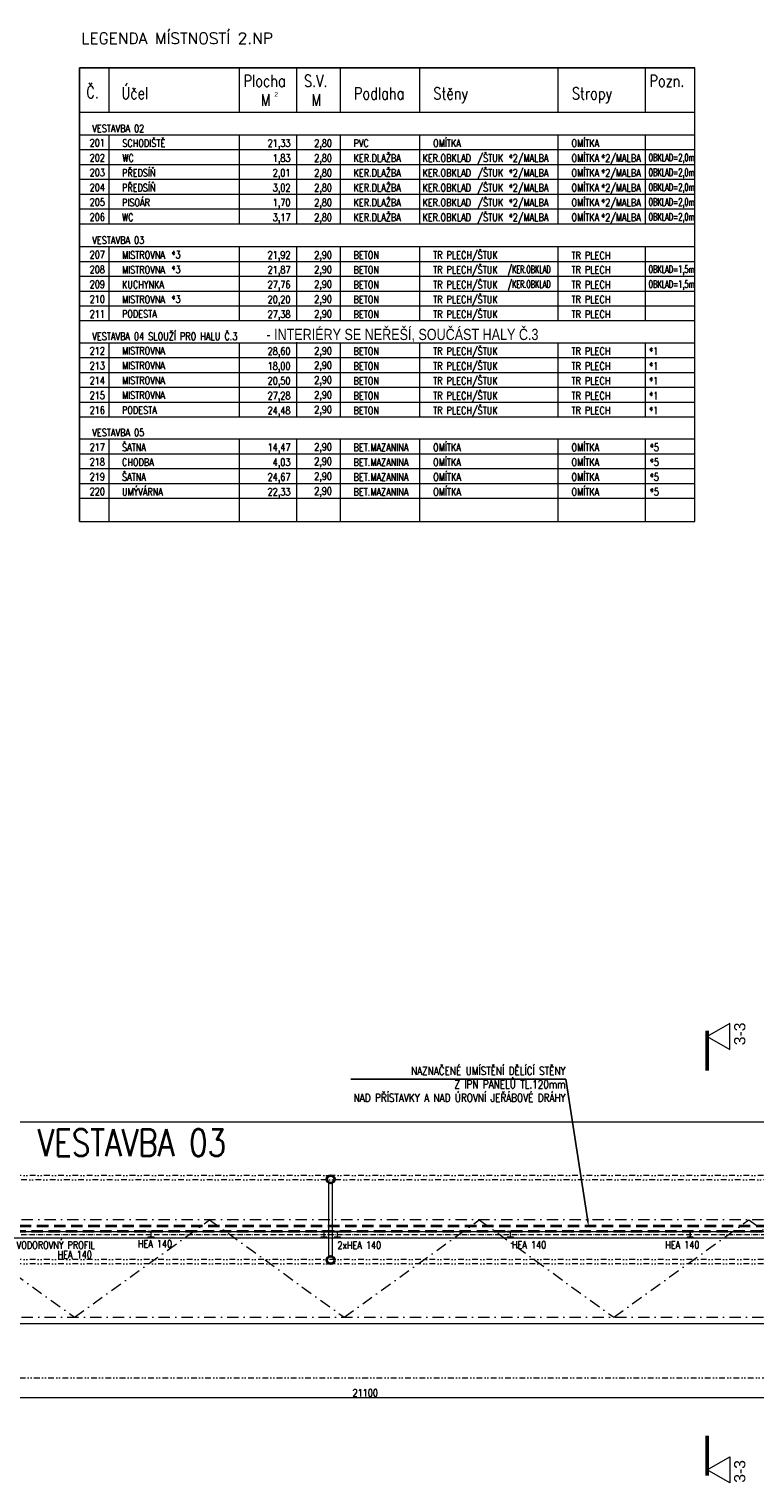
# Model space of a CAD drawing. Header units: millimetres. Extents: x -485339 to 350584, y -1189934 to 0.
# Tile 126 of 178: x 21993 to 38145, y -1146960 to -1114602. Entities that reach past the tile are written whole.
import ezdxf
from ezdxf import colors
from ezdxf.entities.mleader import LeaderData, LeaderLine
from ezdxf.enums import TextEntityAlignment as Align
from ezdxf.math import Vec2, Vec3

# ---------------------------------------------------------------- set-up
doc = ezdxf.new("R2010")
doc.units = ezdxf.units.MM
doc.header["$LTSCALE"] = 10
for name, pattern in [('ACAD_ISO10W100', [18.5, 12, -3, 0.5, -3]), ('DASHDOT', [25.4, 12.7, -6.35, 0, -6.35]), ('DĚLICÍ2', [15.875, 6.35, -3.175, 0, -3.175, 0, -3.175]), ('ČÁRKOVANÁ', [19.05, 12.7, -6.35])]:
    doc.linetypes.add(name, pattern=pattern)
doc.layers.get('Defpoints').update_dxf_attribs({"color": 201})
for name, color, linetype, lineweight in [('N_kóty', 10, 'Continuous', 18), ('N_popis', 10, 'Continuous', 18), ('N_čáry_dělící stěna', 212, 'ČÁRKOVANÁ', 35), ('St_popis', 250, 'Continuous', 18), ('St_sloupy_konstrukce haly', 5, 'Continuous', 35), ('St_čáry_nad', 250, 'DĚLICÍ2', 18), ('St_čáry_obrys', 5, 'Continuous', 35), ('St_čáry_osy', 250, 'DASHDOT', 18), ('St_čáry_plné', 250, 'Continuous', 18)]:
    doc.layers.add(name, color=color, linetype=linetype, lineweight=lineweight)
doc.layers.add('N_profily', color=7, linetype='Continuous', lineweight=18, true_color=0x2424ff)
doc.layers.add('N_PROFILY_KOTY', color=7, linetype='Continuous', lineweight=18, true_color=0x2424ff)
doc.styles.add('A_slabé', font='txt')
doc.styles.add('Andy', font='arial.ttf')
doc.styles.add('ROMANS', font='romans.shx', dxfattribs={"width": 0.8})
doc.styles.get("Standard").update_dxf_attribs({"font": 'simplex.shx', "width": 0.8})
doc.dimstyles.new('stavebníM100', dxfattribs={"dimtxt": 165, "dimasz": 170, "dimexe": 150, "dimexo": 100, "dimgap": 30, "dimtad": 1, "dimdec": 0, "dimtxsty": 'Standard', "dimblk": 'OBLIQUE', "dimcen": -2.5, "dimdle": 150, "dimclrd": 256, "dimclre": 256, "dimclrt": 256, "dimadec": 4, "dimazin": 0, "dimtfac": 1, "dimtdec": 0, "dimtmove": 2, "dimatfit": 3, "dimldrblk": 'OBLIQUE', "dimfxl": 400, "dimfxlon": 1, "dimlwd": -1, "dimlwe": -1, "dimarcsym": 0})

# ---------------------------------------------------------------- blocks, each defined once
blk = doc.blocks.new('G$CD8A98CDB')
at = {"layer": 'St_sloupy_konstrukce haly', "color": 250, "lineweight": 18, "ltscale": 2}
for points in [[(-825, 0), (825, 0)], [(-825, -80), (825, -80)]]:
    blk.add_lwpolyline(points, dxfattribs=at)
at = {"layer": 'St_sloupy_konstrukce haly', "ltscale": 2}
for centre in [(-900, -40), (900, -40)]:
    blk.add_circle(centre, 85, dxfattribs=at)
blk = doc.blocks.new('G$C4E362255')
at = {"layer": 'St_čáry_nad', "ltscale": 2}
blk.add_lwpolyline([(0, -4500), (0, -5700), (21100, -5700), (22400, -5700), (22400, -3350), (21100, -3350)], dxfattribs=at)
at = {"layer": 'St_čáry_plné'}
blk.add_lwpolyline([(21100, -4500), (0, -4500), (0, 0), (21100, 0)], close=True, dxfattribs=at)
at = {"layer": 'St_popis', "width": 0.8}
blk.add_text('VESTAVBA 03', height=600, dxfattribs=at).set_placement((3256, -766))
blk = doc.blocks.new('_OBLIQUE')
at = {"color": 0, "linetype": 'ByBlock'}
blk.add_line((-0.5, -0.5), (0.5, 0.5), dxfattribs=at)
blk = doc.blocks.new('*D7778')
at = {"layer": 'Defpoints', "color": 0}
for p in [(18924, -1143422), (40024, -1144007), (18924, -1145069)]:
    blk.add_point(p, dxfattribs=at)
at = {"layer": 'N_kóty'}
for p, q in [((18924, -1144669), (18924, -1145219)), ((40024, -1144669), (40024, -1145219)), ((40174, -1145069), (18774, -1145069))]:
    blk.add_line(p, q, dxfattribs=at)
at = {"layer": 'N_kóty', "linetype": 'ByBlock', "xscale": 170, "yscale": 170, "zscale": 170, "rotation": 180}
blk.add_blockref('_OBLIQUE', (18924, -1145069), dxfattribs=at)
at = {"layer": 'N_kóty', "linetype": 'ByBlock', "xscale": 170, "yscale": 170, "zscale": 170}
blk.add_blockref('_OBLIQUE', (40024, -1145069), dxfattribs=at)
at = {"layer": 'N_kóty', "insert": (29474, -1144957), "char_height": 165, "attachment_point": 5}
blk.add_mtext('21100', dxfattribs=at)

msp = doc.modelspace()

# ---------------------------------------------------------------- linework, layer by layer
at = {"layer": 'N_profily', "linetype": 'ACAD_ISO10W100', "lineweight": 18}
msp.add_lwpolyline([(18858.5, -1141432), (40090.5, -1141432)], dxfattribs=at)
at = {"layer": 'N_profily', "lineweight": 18}
for points in [[(18924.5, -1141361.9), (40024.5, -1141361.9)], [(18924.5, -1141502), (40024.5, -1141502)]]:
    msp.add_lwpolyline(points, dxfattribs=at)
for points in [[(24700.5, -1141370.5), (24700.5, -1141493.5), (24634.5, -1141493.5), (24634.5, -1141502), (24774.5, -1141502), (24774.5, -1141493.5), (24708.5, -1141493.5), (24708.5, -1141370.5), (24774.5, -1141370.5), (24774.5, -1141362), (24634.5, -1141362), (24634.5, -1141370.5)], [(28550.5, -1141370.5), (28550.5, -1141493.5), (28484.5, -1141493.5), (28484.5, -1141502), (28624.5, -1141502), (28624.5, -1141493.5), (28558.5, -1141493.5), (28558.5, -1141370.5), (28624.5, -1141370.5), (28624.5, -1141362), (28484.5, -1141362), (28484.5, -1141370.5)], [(28850.5, -1141370.5), (28850.5, -1141493.5), (28784.5, -1141493.5), (28784.5, -1141502), (28924.5, -1141502), (28924.5, -1141493.5), (28858.5, -1141493.5), (28858.5, -1141370.5), (28924.5, -1141370.5), (28924.5, -1141362), (28784.5, -1141362), (28784.5, -1141370.5)], [(32700.5, -1141370.5), (32700.5, -1141493.5), (32634.5, -1141493.5), (32634.5, -1141502), (32774.5, -1141502), (32774.5, -1141493.5), (32708.5, -1141493.5), (32708.5, -1141370.5), (32774.5, -1141370.5), (32774.5, -1141362), (32634.5, -1141362), (32634.5, -1141370.5)], [(36700.5, -1141370.5), (36700.5, -1141493.5), (36634.5, -1141493.5), (36634.5, -1141502), (36774.5, -1141502), (36774.5, -1141493.5), (36708.5, -1141493.5), (36708.5, -1141370.5), (36774.5, -1141370.5), (36774.5, -1141362), (36634.5, -1141362), (36634.5, -1141370.5)]]:
    msp.add_lwpolyline(points, close=True, dxfattribs=at)
at = {"layer": 'N_čáry_dělící stěna', "ltscale": 2}
for points in [[(82619.5, -1141241.9), (17019.5, -1141241.9)], [(82499.5, -1141361.9), (16899.5, -1141361.9)]]:
    msp.add_lwpolyline(points, dxfattribs=at)
at = {"layer": 'St_popis', "lineweight": 25}
for q in [(36809.1, -1115463.9), (23113.7, -1125563.6)]:
    msp.add_line((23113.7, -1115463.9), q, dxfattribs=at)
at = {"layer": 'St_popis'}
for p, q in [((23773.7, -1116453.8), (23773.7, -1115463.9)), ((26677.8, -1116453.8), (26677.8, -1115463.9)), ((27954.1, -1116453.8), (27954.1, -1115463.9)), ((28920, -1116453.8), (28920, -1115463.9)), ((30689.9, -1116453.8), (30689.9, -1115463.9)), ((33769.8, -1116453.8), (33769.8, -1115463.9)), ((35711.9, -1116453.8), (35711.9, -1115463.9)), ((36809.1, -1116453.8), (36809.1, -1115463.9)), ((23113.7, -1116453.8), (36809.1, -1116453.8)), ((36714.1, -1116453.8), (36714.6, -1116453.8)), ((36809.1, -1125563.6), (36809.1, -1116453.8)), ((23113.7, -1116953.8), (36809.1, -1116953.8)), ((23773.7, -1118933.8), (23773.7, -1116953.8)), ((26677.8, -1118933.8), (26677.8, -1116953.8)), ((28920, -1118933.8), (28920, -1116953.8)), ((33769.8, -1118933.8), (33769.8, -1116953.8)), ((35711.9, -1118933.8), (35711.9, -1116953.8)), ((23773.7, -1121091.7), (23773.7, -1119451)), ((26677.8, -1121091.7), (26677.8, -1119451)), ((28920, -1121091.7), (28920, -1119451)), ((33769.8, -1121091.7), (33769.8, -1119451)), ((35711.9, -1121091.7), (35711.9, -1119451)), ((23113.7, -1121091.7), (35711.9, -1121091.7)), ((23113.7, -1121091.7), (35711.9, -1121091.7)), ((23113.7, -1121091.7), (36809.1, -1121091.7)), ((23113.7, -1121582.5), (36809.1, -1121582.5)), ((23113.7, -1121582.5), (36809.1, -1121582.5)), ((23773.7, -1123232.4), (23773.7, -1121582.5)), ((26677.8, -1123232.4), (26677.8, -1121582.5)), ((28920, -1123232.4), (28920, -1121582.5)), ((33769.8, -1123232.4), (33769.8, -1121582.5)), ((35711.9, -1123232.4), (35711.9, -1121582.5)), ((23113.7, -1121912.5), (36809.1, -1121912.5)), ((23113.7, -1122242.4), (36809.1, -1122242.4)), ((23113.7, -1122242.4), (36809.1, -1122242.4)), ((23113.7, -1122242.4), (36809.1, -1122242.4)), ((23113.7, -1122572.4), (36809.1, -1122572.4)), ((23113.7, -1122572.4), (36809.1, -1122572.4)), ((23113.7, -1122572.4), (36809.1, -1122572.4)), ((23113.7, -1122902.4), (36809.1, -1122902.4)), ((23113.7, -1122902.4), (36809.1, -1122902.4)), ((23113.7, -1122902.4), (36809.1, -1122902.4)), ((23113.7, -1123232.4), (35711.9, -1123232.4)), ((23113.7, -1123232.4), (35711.9, -1123232.4)), ((23113.7, -1123232.4), (36809.1, -1123232.4)), ((23773.7, -1125563.6), (23773.7, -1123723.2)), ((26677.8, -1125563.6), (26677.8, -1123723.2)), ((28920, -1125563.6), (28920, -1123723.2)), ((33769.8, -1125563.6), (33769.8, -1123723.2)), ((35711.9, -1125563.6), (35711.9, -1123723.2)), ((23113.7, -1125563.6), (36809.1, -1125563.6))]:
    msp.add_line(p, q, dxfattribs=at)
at = {"layer": 'St_popis', "lineweight": 15}
for p, q in [((27954.1, -1118933.8), (27954.1, -1116953.8)), ((30689.9, -1118933.8), (30689.9, -1116953.8)), ((23113.7, -1117283.8), (36809.1, -1117283.8)), ((23113.7, -1117613.8), (35711.9, -1117613.8)), ((23113.7, -1117613.8), (36809.1, -1117613.8)), ((23113.7, -1117943.8), (36809.1, -1117943.8)), ((23113.7, -1118273.8), (36809.1, -1118273.8)), ((23113.7, -1118603.8), (36809.1, -1118603.8)), ((23113.7, -1118933.8), (36809.1, -1118933.8)), ((23113.7, -1119441.8), (36809.1, -1119441.8)), ((23773.7, -1120101.7), (23773.7, -1119441.8)), ((26677.8, -1120101.7), (26677.8, -1119441.8)), ((27954.1, -1121091.7), (27954.1, -1119441.8)), ((28920, -1120101.7), (28920, -1119441.8)), ((30689.9, -1121091.7), (30689.9, -1119441.8)), ((33769.8, -1120101.7), (33769.8, -1119441.8)), ((35711.9, -1120101.7), (35711.9, -1119441.8)), ((23113.7, -1119771.8), (36809.1, -1119771.8)), ((23113.7, -1120101.7), (35711.9, -1120101.7)), ((23113.7, -1120101.7), (35711.9, -1120101.7)), ((23113.7, -1120101.7), (36809.1, -1120101.7)), ((23113.7, -1120431.7), (35711.9, -1120431.7)), ((23113.7, -1120431.7), (35711.9, -1120431.7)), ((23113.7, -1120431.7), (36809.1, -1120431.7)), ((23113.7, -1120761.7), (35711.9, -1120761.7)), ((23113.7, -1120761.7), (35711.9, -1120761.7)), ((23113.7, -1120761.7), (36809.1, -1120761.7)), ((27954.1, -1123223.2), (27954.1, -1121573.2)), ((30689.9, -1123232.4), (30689.9, -1121582.5)), ((23113.7, -1123723.2), (36809.1, -1123723.2)), ((23773.7, -1124383.1), (23773.7, -1123723.2)), ((26677.8, -1124383.1), (26677.8, -1123723.2)), ((27954.1, -1125563.6), (27954.1, -1123713.9)), ((28920, -1124383.1), (28920, -1123723.2)), ((30689.9, -1125563.6), (30689.9, -1123723.2)), ((23113.7, -1124053.2), (36809.1, -1124053.2)), ((23113.7, -1124383.1), (35711.9, -1124383.1)), ((23113.7, -1124383.1), (35711.9, -1124383.1)), ((23113.7, -1124383.1), (36809.1, -1124383.1)), ((23113.7, -1124713.1), (36809.1, -1124713.1)), ((23113.7, -1125043.1), (35711.9, -1125043.1)), ((23113.7, -1125043.1), (35711.9, -1125043.1)), ((23113.7, -1125043.1), (36809.1, -1125043.1))]:
    msp.add_line(p, q, dxfattribs=at)
at = {"layer": 'St_popis'}
for points in [[(37083.8, -1137025.4), (37586.1, -1137315.4), (37586.1, -1136735.4)], [(37083.8, -1146670.2), (37586.1, -1146380.2), (37586.1, -1146960.2)]]:
    msp.add_lwpolyline(points, close=True, dxfattribs=at)
at = {"layer": 'St_popis', "linetype": 'DASHDOT', "ltscale": 2, "const_width": 83.3}
for points in [[(37083.8, -1136896.5), (37083.8, -1137787.7)], [(37083.8, -1146799.2), (37083.8, -1145907.9)]]:
    msp.add_lwpolyline(points, dxfattribs=at)
at = {"layer": 'St_čáry_nad', "ltscale": 2}
for points in [[(98064.2, -1140116.6), (2009.5, -1140116.6)], [(95331.7, -1140216.6), (2009.5, -1140216.6)], [(98064.2, -1141986.6), (2009.5, -1141986.6)], [(98064.2, -1142086.6), (2009.5, -1142086.6)]]:
    msp.add_lwpolyline(points, dxfattribs=at)
at = {"layer": 'St_čáry_osy', "ltscale": 2}
for points in [[(2009.5, -1141101.6), (98064.2, -1141088.7)], [(20009.5, -1141101.6), (23005.2, -1143274.1), (26009.5, -1141101.6)], [(26009.5, -1141101.6), (29005.2, -1143274.1), (32009.5, -1141101.6)], [(32009.5, -1141101.6), (35005.2, -1143274.1), (38009.5, -1141101.6)], [(38009.5, -1141101.6), (41005.2, -1143274.1), (44009.5, -1141101.6)], [(2009.5, -1143274.1), (98064.2, -1143261.2)]]:
    msp.add_lwpolyline(points, dxfattribs=at)

# ---------------------------------------------------------------- block references
at = {"layer": 'St_sloupy_konstrukce haly', "ltscale": 2, "rotation": 90}
msp.add_blockref('G$CD8A98CDB', (28664.5, -1141101.6), dxfattribs=at)
at = {"layer": 'St_čáry_obrys'}
msp.add_blockref('G$C4E362255', (18924.5, -1138921.9), dxfattribs=at)

# ---------------------------------------------------------------- texts
at = {"layer": 'N_popis', "lineweight": 15, "style": 'ROMANS'}
for s, height, width, p in [('KER.DLAŽBA', 165, 0.8, (29213.5, -1117554.8)), ('KER.OBKLAD', 165, 0.8, (30746.2, -1117554.8)), ('*2/MALBA', 165, 0.8, (32666, -1117554.8)), ('*2/MALBA', 165, 0.8, (34722.9, -1117554.8)), ('OBKLAD=2,0m', 164.997, 0.55, (35778.6, -1117542.8)), ('KER.DLAŽBA', 165, 0.8, (29213.5, -1117884.7)), ('KER.OBKLAD', 165, 0.8, (30746.2, -1117884.7)), ('*2/MALBA', 165, 0.8, (32666, -1117884.7)), ('*2/MALBA', 165, 0.8, (34722.9, -1117884.7)), ('OBKLAD=2,0m', 164.997, 0.55, (35778.6, -1117872.8)), ('KER.DLAŽBA', 165, 0.8, (29213.5, -1118214.7)), ('KER.OBKLAD', 165, 0.8, (30746.2, -1118214.7)), ('*2/MALBA', 165, 0.8, (32666, -1118214.7)), ('*2/MALBA', 165, 0.8, (34722.9, -1118214.7)), ('OBKLAD=2,0m', 164.997, 0.55, (35778.6, -1118202.8)), ('KER.DLAŽBA', 165, 0.8, (29213.5, -1118544.7)), ('KER.OBKLAD', 165, 0.8, (30746.2, -1118544.7)), ('*2/MALBA', 165, 0.8, (32666, -1118544.7)), ('*2/MALBA', 165, 0.8, (34722.9, -1118544.7)), ('OBKLAD=2,0m', 164.997, 0.55, (35778.6, -1118532.8)), ('KER.DLAŽBA', 165, 0.8, (29213.5, -1118874.7)), ('KER.OBKLAD', 165, 0.8, (30746.2, -1118874.7)), ('*2/MALBA', 165, 0.8, (32666, -1118874.7)), ('*2/MALBA', 165, 0.8, (34722.9, -1118874.7)), ('OBKLAD=2,0m', 164.997, 0.55, (35778.6, -1118862.8)), ('*3', 165, 0.8, (25162.4, -1119705.9)), ('*3', 165, 0.8, (25162.4, -1120035.9)), ('/KER.OBKLAD', 164.997, 0.6, (32642.3, -1120032.7)), ('OBKLAD=1,5m', 164.997, 0.55, (35778.6, -1120030.8)), ('KUCHYNKA', 165, 0.8, (24060.3, -1120372.7)), ('/KER.OBKLAD', 164.997, 0.6, (32642.3, -1120362.7)), ('OBKLAD=1,5m', 164.997, 0.55, (35778.6, -1120360.7)), ('*3', 165, 0.8, (25162.4, -1120695.8)), ('*1', 165, 0.8, (35791, -1121853.4)), ('*1', 165, 0.8, (35791, -1122183.4)), ('*1', 165, 0.8, (35791, -1122513.4)), ('*1', 165, 0.8, (35791, -1122843.4)), ('*1', 165, 0.8, (35791, -1123173.3)), ('BET.MAZANINA', 164.997, 0.8, (29213.5, -1123994.1)), ('*5', 165, 0.8, (35806.3, -1123994.1)), ('BET.MAZANINA', 164.997, 0.8, (29213.5, -1124324.1)), ('*5', 165, 0.8, (35806.3, -1124324.1)), ('BET.MAZANINA', 164.997, 0.8, (29213.5, -1124654.1)), ('*5', 165, 0.8, (35806.3, -1124654.1)), ('BET.MAZANINA', 164.997, 0.8, (29213.5, -1124984.1)), ('*5', 165, 0.8, (35806.3, -1124984.1))]:
    msp.add_text(s, height=height, rotation=0.00269, dxfattribs=dict(at, width=width)).set_placement(p)
at = {"layer": 'N_PROFILY_KOTY', "lineweight": 18, "width": 0.8}
for s, p in [('VODOROVNÝ PROFIL', (21716.5, -1141749)), ('HEA 140', (24412, -1141720.5)), ('2xHEA 140', (28854, -1141751.5)), ('HEA 140', (32737.7, -1141743.6)), ('HEA 140', (36146.7, -1141745.1)), ('HEA 140', (22626.5, -1141962.5))]:
    msp.add_text(s, height=165, dxfattribs=at).set_placement(p)
at = {"layer": 'St_popis', "width": 0.8}
for s, height, style, p in [('Plocha', 264, 'ROMANS', (26763.1, -1115887.6)), ('S.V.', 264, 'ROMANS', (28111.2, -1115887.6)), ('Pozn.', 264, 'ROMANS', (35797.3, -1115887.6)), ('Č.', 264, 'ROMANS', (23265.6, -1116139.1)), ('Účel', 264, 'ROMANS', (24047, -1116160)), ('Podlaha', 264, 'ROMANS', (29220.6, -1116165.9)), ('Stěny', 264, 'ROMANS', (30990.4, -1116165.9)), ('Stropy', 264, 'ROMANS', (34070.4, -1116165.9)), ('M', 264, 'ROMANS', (27147.8, -1116313.1)), ('M', 264, 'ROMANS', (28274.8, -1116313.1)), ('- INTERIÉRY SE NEŘEŠÍ, SOUČÁST HALY Č.3', 250, 'Andy', (27273.5, -1121523.4))]:
    msp.add_text(s, height=height, dxfattribs=dict(at, style=style)).set_placement(p)
at = {"layer": 'St_popis', "style": 'A_slabé'}
msp.add_text('2', height=105.6, dxfattribs=at).set_placement((27451.3, -1116107.5))
at = {"layer": 'St_popis', "lineweight": 15, "style": 'ROMANS', "width": 0.8}
for s, height, p in [('VESTAVBA 02', 164.997, (23400.3, -1116894.8)), ('SCHODIŠTĚ', 165, (24067.2, -1117224.8)), ('PVC', 165, (29213.5, -1117224.8)), ('OMÍTKA', 165, (30983.4, -1117224.8)), ('OMÍTKA', 165, (34063.3, -1117224.8)), ('WC', 165, (24067.2, -1117554.8)), ('/ŠTUK', 165, (31970, -1117554.8)), ('OMÍTKA', 165, (34063.3, -1117554.8)), ('PŘEDSÍŇ', 165, (24060.3, -1117884.7)), ('/ŠTUK', 165, (31970, -1117884.7)), ('OMÍTKA', 165, (34063.3, -1117884.7)), ('PŘEDSÍŇ', 165, (24060.3, -1118214.7)), ('/ŠTUK', 165, (31970, -1118214.7)), ('OMÍTKA', 165, (34063.3, -1118214.7)), ('PISOÁR', 165, (24060.3, -1118544.7)), ('/ŠTUK', 165, (31970, -1118544.7)), ('OMÍTKA', 165, (34063.3, -1118544.7)), ('WC', 165, (24060.3, -1118874.7)), ('/ŠTUK', 165, (31970, -1118874.7)), ('OMÍTKA', 165, (34063.3, -1118874.7)), ('VESTAVBA 03', 164.997, (23400.3, -1119382.7)), ('MISTROVNA', 165, (24060.3, -1119712.7)), ('BETON', 165, (29213.5, -1119712.7)), ('TR PLECH/ŠTUK', 164.997, (30983.4, -1119712.7)), ('TR PLECH', 165, (34063.3, -1119721.9)), ('MISTROVNA', 165, (24060.3, -1120042.7)), ('BETON', 165, (29213.5, -1120042.7)), ('TR PLECH/ŠTUK', 164.997, (30983.4, -1120042.7)), ('TR PLECH', 165, (34063.3, -1120042.7)), ('BETON', 165, (29213.5, -1120372.7)), ('TR PLECH/ŠTUK', 164.997, (30983.4, -1120372.7)), ('TR PLECH', 165, (34063.3, -1120372.7)), ('MISTROVNA', 165, (24060.3, -1120702.7)), ('BETON', 165, (29213.5, -1120702.7)), ('TR PLECH/ŠTUK', 164.997, (30983.4, -1120702.7)), ('TR PLECH', 165, (34063.3, -1120702.7)), ('PODESTA', 165, (24060.3, -1121023.4)), ('BETON', 165, (29213.5, -1121032.6)), ('TR PLECH/ŠTUK', 164.997, (30983.4, -1121032.6)), ('TR PLECH', 165, (34063.3, -1121032.6)), ('VESTAVBA 04 SLOUŽÍ PRO HALU Č.3', 164.997, (23399, -1121523.4)), ('MISTROVNA', 165, (24060.3, -1121844.2)), ('BETON', 165, (29213.5, -1121853.4)), ('TR PLECH/ŠTUK', 164.997, (30983.4, -1121853.4)), ('TR PLECH', 165, (34063.3, -1121853.4)), ('MISTROVNA', 165, (24060.3, -1122174.1)), ('BETON', 165, (29213.5, -1122183.4)), ('TR PLECH/ŠTUK', 164.997, (30983.4, -1122183.4)), ('TR PLECH', 165, (34063.3, -1122183.4)), ('MISTROVNA', 165, (24060.3, -1122504.1)), ('BETON', 165, (29213.5, -1122513.4)), ('TR PLECH/ŠTUK', 164.997, (30983.4, -1122513.4)), ('TR PLECH', 165, (34063.3, -1122513.4)), ('MISTROVNA', 165, (24060.3, -1122834.1)), ('BETON', 165, (29213.5, -1122843.4)), ('TR PLECH/ŠTUK', 164.997, (30983.4, -1122843.4)), ('TR PLECH', 165, (34063.3, -1122843.4)), ('PODESTA', 165, (24060.3, -1123164.1)), ('BETON', 165, (29213.5, -1123173.3)), ('TR PLECH/ŠTUK', 164.997, (30983.4, -1123173.3)), ('TR PLECH', 165, (34063.3, -1123173.3)), ('VESTAVBA 05', 164.997, (23400.3, -1123664.1)), ('ŠATNA', 165, (24060.3, -1123994.1)), ('OMÍTKA', 165, (30983.4, -1123994.1)), ('OMÍTKA', 165, (34063.3, -1123994.1)), ('OMÍTKA', 165, (30983.4, -1124324.1)), ('OMÍTKA', 165, (34063.3, -1124324.1)), ('CHODBA', 165, (24060.3, -1124324.1)), ('OMÍTKA', 165, (30986.2, -1124654.1)), ('OMÍTKA', 165, (34063.3, -1124654.1)), ('UMÝVÁRNA', 165, (24060.3, -1124984.1)), ('ŠATNA', 165, (24060.3, -1124654.1)), ('OMÍTKA', 165, (30986.2, -1124984.1)), ('OMÍTKA', 165, (34063.3, -1124984.1))]:
    msp.add_text(s, height=height, rotation=0.00269, dxfattribs=at).set_placement(p)
for s, p in [('201', (23679.8, -1117217.8)), ('21,33', (27809.8, -1117224.3)), ('2,80', (28733.5, -1117224.3)), ('202', (23679.8, -1117547.8)), ('1,83', (27809.8, -1117554.3)), ('2,80', (28733.5, -1117554.3)), ('203', (23679.8, -1117877.8)), ('2,01', (27809.8, -1117884.3)), ('2,80', (28733.5, -1117884.3)), ('204', (23679.8, -1118207.8)), ('3,02', (27809.8, -1118214.3)), ('2,80', (28733.5, -1118214.3)), ('205', (23679.8, -1118537.8)), ('1,70', (27809.8, -1118544.3)), ('2,80', (28733.5, -1118544.3)), ('206', (23679.8, -1118867.8)), ('3,17', (27809.8, -1118874.3)), ('2,80', (28733.5, -1118874.3)), ('207', (23679.8, -1119705.8)), ('21,92', (27809.8, -1119712.3)), ('2,90', (28733.5, -1119712.3)), ('208', (23679.8, -1120035.7)), ('21,87', (27809.8, -1120042.3)), ('2,90', (28733.5, -1120033)), ('209', (23679.8, -1120365.7)), ('27,76', (27809.8, -1120372.2)), ('2,90', (28733.5, -1120363)), ('210', (23679.8, -1120695.7)), ('20,20', (27809.8, -1120702.2)), ('2,90', (28733.5, -1120693)), ('211', (23679.8, -1121025.7)), ('27,38', (27809.8, -1121032.2)), ('2,90', (28733.5, -1121023)), ('212', (23679.8, -1121846.5)), ('28,60', (27809.8, -1121853)), ('2,90', (28733.5, -1121843.7)), ('213', (23679.8, -1122176.4)), ('18,00', (27809.8, -1122183)), ('2,90', (28733.5, -1122164.5)), ('214', (23679.8, -1122506.4)), ('20,50', (27809.8, -1122512.9)), ('2,90', (28733.5, -1122494.5)), ('215', (23679.8, -1122836.4)), ('27,28', (27809.8, -1122842.9)), ('2,90', (28733.5, -1122824.5)), ('216', (23679.8, -1123166.4)), ('24,48', (27809.8, -1123172.9)), ('2,90', (28733.5, -1123154.4)), ('217', (23679.8, -1123987.2)), ('14,47', (27809.8, -1123993.7)), ('2,90', (28733.5, -1123984.4)), ('218', (23679.8, -1124317.1)), ('4,03', (27809.8, -1124323.6)), ('2,90', (28733.5, -1124305.2)), ('219', (23679.8, -1124647.1)), ('24,67', (27809.8, -1124653.6)), ('2,90', (28733.5, -1124635.2)), ('220', (23679.8, -1124977.1)), ('22,33', (27809.8, -1124983.6)), ('2,90', (28733.5, -1124965.1))]:
    msp.add_text(s, height=165, rotation=0.00269, dxfattribs=at).set_placement(p, align=Align.RIGHT)
at = {"layer": 'St_popis', "style": 'Andy'}
for p in [(37932.1, -1137218.5), (37932.1, -1146955.8)]:
    msp.add_text('3-3', height=250, rotation=90, dxfattribs=at).set_placement(p)
at = {"layer": 'St_popis', "insert": (23153.7, -1114682.9), "char_height": 250, "attachment_point": 1, "style": 'Andy'}
msp.add_mtext('{\\Fromand|c0;LEGENDA MÍSTNOSTÍ 2.NP}', dxfattribs=at)

# ---------------------------------------------------------------- dimensions: what is measured, and where the dimension line sits
at = {"layer": 'N_kóty'}
dim = msp.add_linear_dim(base=(18924.5, -1145069.2), p1=(40024.5, -1144006.6), p2=(18924.5, -1143421.9), dimstyle='stavebníM100', dxfattribs=at)
dim.commit()
dim.dimension.update_dxf_attribs({"geometry": '*D7778', "text_midpoint": (29474.5, -1144956.7)})

# ---------------------------------------------------------------- leaders
at = {"layer": 'N_popis'}
ml = msp.add_multileader_mtext('Standard', dxfattribs=at)
ml.set_content('NAZNAČENÉ UMÍSTĚNÍ DĚLÍCÍ STĚNY \\PZ IPN PANELŮ TL.120mm\\PNAD PŘÍSTAVKY A NAD ÚROVNÍ JEŘÁBOVÉ DRÁHY  ')
ml.set_leader_properties()
ml.build(insert=Vec2(0, 0))
ml.multileader.update_dxf_attribs({"text_left_attachment_type": 6, "text_right_attachment_type": 6, "arrow_head_size": 180})
ctx = ml.context
ctx.base_point, ctx.char_height, ctx.arrow_head_size, ctx.plane_origin = Vec3(28346.2, -1137976.1), 180, 180, Vec3(34718.2, -1137011.7)
ctx.left_attachment, ctx.right_attachment, ctx.text_align_type = 6, 6, 2
notes = []
notes.append((ctx, [(0, (1, 1, 0), (33939.9, -1137976.1), (-1, 0), 8, [(0, [(34447.3, -1141258.6)], 0, [])])]))
ctx.mtext.insert, ctx.mtext.alignment, ctx.mtext.flow_direction = Vec3(33929.9, -1137698.3), 3, 5
for ctx, leaders in notes:
    for number, flags, end, landing, length, lines in leaders:
        leader = LeaderData()
        leader.index, (leader.has_last_leader_line, leader.has_dogleg_vector, leader.attachment_direction) = number, flags
        leader.last_leader_point, leader.dogleg_vector, leader.dogleg_length = Vec3(end), Vec3(landing), length
        for number, points, colour, breaks in lines:
            line = LeaderLine()
            line.index, line.vertices, line.color, line.breaks = number, Vec3.list(points), colors.encode_raw_color(colour), breaks
            leader.lines.append(line)
        ctx.leaders.append(leader)

doc.saveas('drawing.dxf')
